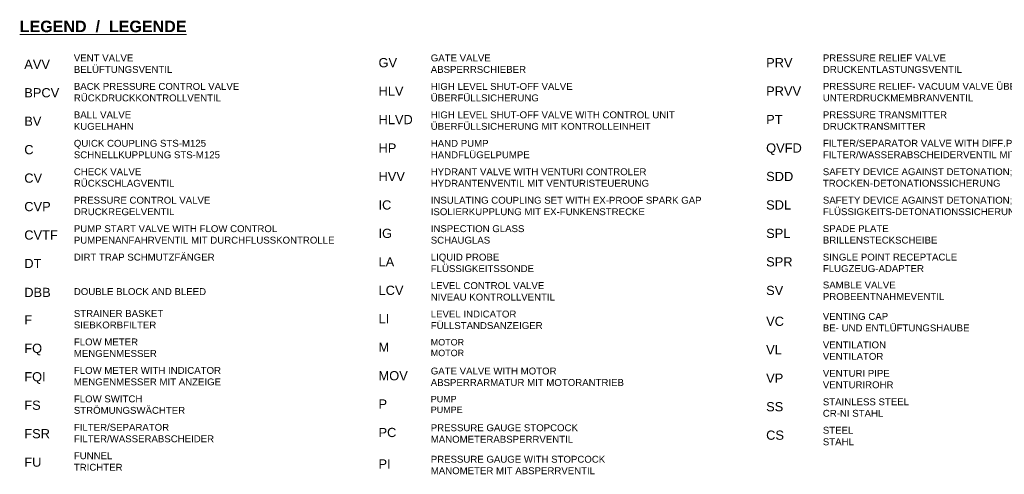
# Model space of a CAD drawing. Header units: millimetres. Extents: x 222 to 2461, y -1493 to 72.
# Tile 5 of 27: x 244 to 1100, y -330 to 66. Entities that reach past the tile are written whole.
import ezdxf

# ---------------------------------------------------------------- set-up
doc = ezdxf.new("R2010")
doc.units = ezdxf.units.MM
doc.layers.add('Legende', color=7, linetype='Continuous')
doc.layers.add('Text', color=7, linetype='Continuous', lineweight=18)

msp = doc.modelspace()

# ---------------------------------------------------------------- texts
at = {"layer": 'Legende', "color": 7, "attachment_point": 1}
for s, insert, char_height, width in [('{\\fArial|b0|i0|c0|p34;VENT VALVE BELÜFTUNGSVENTIL}', (290.67, 35.52), 6, 87.442), ('{\\fArial|b0|i0|c0|p34;GATE VALVE ABSPERRSCHIEBER}', (601.21, 35.52), 6, 80.0002), ('{\\fArial|b0|i0|c0|p34;PRESSURE RELIEF VALVE DRUCKENTLASTUNGSVENTIL}', (942.37, 35.56), 6, 139.9311), ('{\\fArial|b0|i0|c0|p34;AVV}', (247.54, 30.99), 8, 26.5781), ('{\\fArial|b0|i0|c0|p34;GV}', (555.76, 32.41), 8, 26.5781), ('{\\fArial|b0|i0|c0|p34;PRV}', (893.03, 32.44), 8, 23.9203), ('{\\fArial|b0|i0|c0|p34;BACK PRESSURE CONTROL VALVE RÜCKDRUCKKONTROLLVENTIL}', (290.67, 10.77), 6, 179.0625), ('{\\fArial|b0|i0|c0|p34;HIGH LEVEL SHUT-OFF VALVE ÜBERFÜLLSICHERUNG}', (601.21, 10.77), 6, 151.3013), ('{\\fArial|b0|i0|c0|p34;PRESSURE RELIEF- VACUUM VALVE ÜBER- UND UNTERDRUCKMEMBRANVENTIL}', (942.37, 10.81), 6, 201.2348), ('{\\fArial|b0|i0|c0|p34;BPCV}', (247.54, 6.24), 8, 26.5781), ('{\\fArial|b0|i0|c0|p34;HLV}', (555.76, 7.66), 8, 26.5781), ('{\\fArial|b0|i0|c0|p34;PRVV}', (893.03, 7.69), 8, 23.9203), ('{\\fArial|b0|i0|c0|p34;BALL VALVE KUGELHAHN}', (290.67, -13.98), 6, 87.442), ('{\\fArial|b0|i0|c0|p34;HLVD}', (555.76, -17.09), 8, 26.5781), ('{\\fArial|b0|i0|c0|p34;HIGH LEVEL SHUT-OFF VALVE WITH CONTROL UNIT ÜBERFÜLLSICHERUNG MIT KONTROLLEINHEIT}', (601.21, -13.98), 6, 261.6501), ('{\\fArial|b0|i0|c0|p34;PT}', (893.03, -17.06), 8, 23.9203), ('{\\fArial|b0|i0|c0|p34;PRESSURE TRANSMITTER DRUCKTRANSMITTER}', (942.37, -13.94), 6, 139.9311), ('{\\fArial|b0|i0|c0|p34;BV}', (247.54, -18.51), 8, 26.5781), ('{\\fArial|b0|i0|c0|p34;QUICK COUPLING STS-M125 SCHNELLKUPPLUNG STS-M125}', (290.67, -38.73), 6, 158.8128), ('{\\fArial|b0|i0|c0|p34;HP}', (555.76, -41.84), 8, 26.5781), ('{\\fArial|b0|i0|c0|p34;HAND PUMP HANDFLÜGELPUMPE}', (601.21, -38.73), 6, 80.0002), ('{\\fArial|b0|i0|c0|p34;QVFD}', (893.03, -41.81), 8, 23.9203), ('{\\fArial|b0|i0|c0|p34;FILTER/SEPARATOR VALVE WITH DIFF.PRESSURE SHUT-OFF FILTER/WASSERABSCHEIDERVENTIL MIT DIFF.DRUCK-ABSCHALTUNG}', (942.37, -38.69), 6, 344.6232), ('{\\fArial|b0|i0|c0|p34;C}', (247.54, -43.26), 8, 26.5781), ('{\\fArial|b0|i0|c0|p34;CV}', (247.54, -68.01), 8, 26.5781), ('{\\fArial|b0|i0|c0|p34;CHECK VALVE RÜCKSCHLAGVENTIL}', (290.67, -63.48), 6, 87.442), ('{\\fArial|b0|i0|c0|p34;HVV}', (555.76, -66.59), 8, 26.5781), ('{\\fArial|b0|i0|c0|p34;HYDRANT VALVE WITH VENTURI CONTROLER HYDRANTENVENTIL MIT VENTURISTEUERUNG}', (601.21, -63.48), 6, 237.6612), ('{\\fArial|b0|i0|c0|p34;SDD}', (893.03, -66.56), 8, 23.9203), ('{\\fArial|b0|i0|c0|p34;SAFETY DEVICE AGAINST DETONATION; DRY TYPE TROCKEN-DETONATIONSSICHERUNG}', (942.37, -63.44), 6, 233.4453), ('{\\fArial|b0|i0|c0|p34;CVP}', (247.54, -92.76), 8, 26.5781), ('{\\fArial|b0|i0|c0|p34;PRESSURE CONTROL VALVE DRUCKREGELVENTIL}', (290.67, -88.23), 6, 127.3218), ('{\\fArial|b0|i0|c0|p34;IC}', (555.76, -91.34), 8, 26.5781), ('{\\fArial|b0|i0|c0|p34;INSULATING COUPLING SET WITH EX-PROOF SPARK GAP ISOLIERKUPPLUNG MIT EX-FUNKENSTRECKE}', (601.21, -88.23), 6, 271.8853), ('{\\fArial|b0|i0|c0|p34;SDL}', (893.03, -91.31), 8, 23.9203), ('{\\fArial|b0|i0|c0|p34;SAFETY DEVICE AGAINST DETONATION; LIQUID TYPE FLÜSSIGKEITS-DETONATIONSSICHERUNG}', (942.37, -88.19), 6, 232.9257), ('{\\fArial|b0|i0|c0|p34;CVTF}', (247.54, -117.51), 8, 26.5781), ('{\\fArial|b0|i0|c0|p34;PUMP START VALVE WITH FLOW CONTROL PUMPENANFAHRVENTIL MIT DURCHFLUSSKONTROLLE}', (290.67, -112.98), 6, 236.3499), ('{\\fArial|b0|i0|c0|p34;IG}', (555.76, -116.09), 8, 26.5781), ('{\\fArial|b0|i0|c0|p34;INSPECTION GLASS SCHAUGLAS}', (601.21, -112.98), 6, 111.7609), ('{\\fArial|b0|i0|c0|p34;SPL}', (893.03, -116.06), 8, 23.9203), ('{\\fArial|b0|i0|c0|p34;SPADE PLATE BRILLENSTECKSCHEIBE}', (942.37, -112.94), 6, 139.9311), ('{\\fArial|b0|i0|c0|p34;DIRT TRAP SCHMUTZFÄNGER}', (290.67, -137.73), 6, 116.6598), ('{\\fArial|b0|i0|c0|p34;DT}', (247.54, -142.26), 8, 26.5781), ('{\\fArial|b0|i0|c0|p34;LA}', (555.76, -140.84), 8, 26.5781), ('{\\fArial|b0|i0|c0|p34;LIQUID PROBE FLÜSSIGKEITSSONDE}', (601.21, -137.73), 6, 80.0002), ('{\\fArial|b0|i0|c0|p34;SPR}', (893.03, -140.81), 8, 23.9203), ('{\\fArial|b0|i0|c0|p34;SINGLE POINT RECEPTACLE FLUGZEUG-ADAPTER}', (942.37, -137.69), 6, 139.9311), ('{\\fArial|b0|i0|c0|p34;LEVEL CONTROL VALVE NIVEAU KONTROLLVENTIL}', (601.21, -162.48), 6, 119.736), ('{\\fArial|b0|i0|c0|p34;SAMBLE VALVE PROBEENTNAHMEVENTIL}', (942.37, -161.98), 6, 139.9311), ('{\\fArial|b0|i0|c0|p34;DBB}', (247.54, -167.41), 8, 26.5781), ('{\\fArial|b0|i0|c0|p34;DOUBLE BLOCK AND BLEED}', (290.67, -167.69), 6, 116.6598), ('{\\fArial|b0|i0|c0|p34;LCV}', (555.76, -165.59), 8, 26.5781), ('{\\fArial|b0|i0|c0|p34;SV}', (893.03, -165.7), 8, 23.9203), ('{\\fArial|b0|i0|c0|p34;STRAINER BASKET\\PSIEBKORBFILTER}', (290.67, -186.75), 6, 115.2877), ('{\\fArial|b0|i0|c0|p34;LEVEL INDICATOR FÜLLSTANDSANZEIGER}', (601.21, -187.23), 6, 164.3029), ('{\\fArial|b0|i0|c0|p34;F}', (247.54, -191.28), 8, 26.5781), ('{\\fArial|b0|i0|c0|p34;LI}', (555.76, -190.34), 8, 26.5781), ('{\\fArial|b0|i0|c0|p34;VC}', (893.03, -192.54), 8, 23.9203), ('{\\fArial|b0|i0|c0|p34;VENTING CAP \\PBE- UND ENTLÜFTUNGSHAUBE}', (942.37, -189.29), 6, 200.1958), ('{\\fArial|b0|i0|c0|p34;FLOW METER MENGENMESSER}', (290.67, -211.5), 6, 87.442), ('{\\fArial|b0|i0|c0|p34;MOTOR MOTOR}', (601.21, -211.98), 5.5814, 26.0466), ('{\\fArial|b0|i0|c0|p34;VENTILATION VENTILATOR}', (942.37, -214.04), 6, 102.5905), ('{\\fArial|b0|i0|c0|p34;FQ}', (247.54, -216.03), 8, 26.5781), ('{\\fArial|b0|i0|c0|p34;M}', (555.76, -215.09), 8, 26.5781), ('{\\fArial|b0|i0|c0|p34;VL}', (893.03, -217.29), 8, 23.9203), ('{\\fArial|b0|i0|c0|p34;FLOW METER WITH INDICATOR MENGENMESSER MIT ANZEIGE}', (290.67, -236.25), 6, 178.972), ('{\\fArial|b0|i0|c0|p34;MOV}', (555.76, -239.89), 8, 26.5781), ('{\\fArial|b0|i0|c0|p34;GATE VALVE WITH MOTOR ABSPERRARMATUR MIT MOTORANTRIEB}', (601.21, -236.78), 6, 187.2272), ('{\\fArial|b0|i0|c0|p34;VENTURI PIPE VENTURIROHR}', (942.37, -238.79), 6, 112.4891), ('{\\fArial|b0|i0|c0|p34;FQI}', (247.54, -240.78), 8, 26.5781), ('{\\fArial|b0|i0|c0|p34;VP}', (893.03, -242.04), 8, 23.9203), ('{\\fArial|b0|i0|c0|p34;FS}', (247.54, -265.53), 8, 26.5781), ('{\\fArial|b0|i0|c0|p34;FLOW SWITCH STRÖMUNGSWÄCHTER}', (290.67, -261), 6, 87.442), ('{\\fArial|b0|i0|c0|p34;P}', (555.76, -264.49), 8, 26.5781), ('{\\fArial|b0|i0|c0|p34;PUMP PUMPE}', (601.21, -261.38), 5.5814, 26.0466), ('{\\fArial|b0|i0|c0|p34;STAINLESS STEEL CR-NI STAHL}', (942.37, -263.57), 6, 91.0959), ('{\\fArial|b0|i0|c0|p34;SS}', (893.03, -266.83), 8, 23.9203), ('{\\fArial|b0|i0|c0|p34;FSR}', (247.54, -290.28), 8, 26.5781), ('{\\fArial|b0|i0|c0|p34;FILTER/SEPARATOR FILTER/WASSERABSCHEIDER}', (290.67, -285.75), 6, 87.442), ('{\\fArial|b0|i0|c0|p34;PC}', (555.76, -289.24), 8, 26.5781), ('{\\fArial|b0|i0|c0|p34;PRESSURE GAUGE STOPCOCK MANOMETERABSPERRVENTIL}', (601.21, -286.13), 6, 210.142), ('{\\fArial|b0|i0|c0|p34;STEEL STAHL}', (942.37, -288.32), 6, 47.6625), ('{\\fArial|b0|i0|c0|p34;CS}', (893.03, -291.58), 8, 23.9203), ('{\\fArial|b0|i0|c0|p34;FU}', (247.54, -315.03), 8, 26.5781), ('{\\fArial|b0|i0|c0|p34;FUNNEL TRICHTER}', (290.67, -310.5), 6, 67.7532), ('{\\fArial|b0|i0|c0|p34;PI}', (555.76, -316.63), 8, 26.5781), ('{\\fArial|b0|i0|c0|p34;PRESSURE GAUGE WITH STOPCOCK MANOMETER MIT ABSPERRVENTIL}', (601.21, -313.51), 6, 202.1017)]:
    msp.add_mtext(s, dxfattribs=dict(at, insert=insert, char_height=char_height, width=width))
at = {"layer": 'Text', "insert": (243.55, 64.94), "char_height": 10, "width": 175.0144, "attachment_point": 1, "rotation": 0}
msp.add_mtext('{\\fArial|b1|i0|c0|p34;\\LLEGEND  /  LEGENDE}', dxfattribs=at)

doc.saveas('drawing.dxf')
